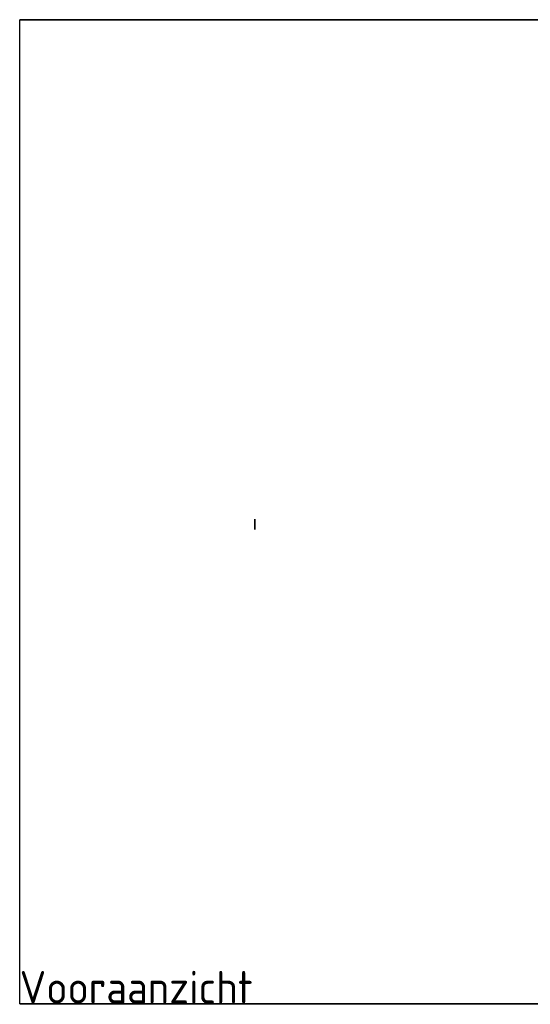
# Model space of a CAD drawing. Header units: millimetres. Extents: x -25643 to 31755, y 8873 to 39332.
# Tile 248 of 256: x 7695 to 9252, y 10627 to 13629. Entities that reach past the tile are written whole.
import ezdxf

# ---------------------------------------------------------------- set-up
doc = ezdxf.new("R2010")
doc.units = ezdxf.units.MM
doc.header["$LTSCALE"] = 20
doc.linetypes.add('2322108', pattern=[7, 5, -2])
doc.layers.add('WL561---_RETOUR', color=5, linetype='2322108')
doc.layers.add('WM$5----_HULPRUIMTE', color=1, linetype='Continuous')
doc.styles.add('STABICAD-050', font='ISOCP.SHX', dxfattribs={"height": 5})
doc.styles.get("Standard").update_dxf_attribs({"font": 'ISOCP'})
doc.styles.add('UNICA_018', font='isocp.shx', dxfattribs={"height": 1.8})

# ---------------------------------------------------------------- blocks, each defined once
blk = doc.blocks.new('*U590')
at = {"color": 0, "linetype": 'Continuous'}
for p, q in [((0, 3000), (4007, 3000)), ((4007, 3000), (0, 3000)), ((0, 3000), (0, 3000)), ((0, 0), (0, 3000)), ((0, 0), (0, 3000)), ((4007, 3000), (4007, 3000)), ((4007, 0), (4007, 3000)), ((4007, 0), (4007, 3000)), ((0, 0), (4007, 0)), ((4007, 0), (4007, 0)), ((4007, 0), (0, 0)), ((0, 0), (0, 0))]:
    blk.add_line(p, q, dxfattribs=at)
at = {"color": 0, "linetype": 'Continuous', "style": 'STABICAD-050'}
blk.add_text('Vooraanzicht', height=100, dxfattribs=at).set_placement((0, 0))
at = {"layer": 'WL561---_RETOUR', "color": 2, "style": 'UNICA_018'}
blk.add_attdef('CODE', (7694.9, 10629.3), '', height=1.8, rotation=90, dxfattribs=at)
blk = doc.blocks.new('luchtpot DN125__1602b5abd9_ed7_1122_2fa41602b5a', base_point=(-200, 0, 763.7))
at = {"extrusion": (1.22465e-16, 1, 0)}
for q in [(-200, 0, 923.1), (-169.8, 0, 891.9)]:
    blk.add_line((-200, 0, 891.9), q, dxfattribs=at)
blk.add_ellipse((-200, 0, 891.9), major_axis=(-69.8, 0), ratio=0.446671, start_param=1.570796, end_param=3.141593, dxfattribs=at)
at = {"layer": 'WL561---_RETOUR', "flags": 1}
blk.add_attdef('DEEPLINK', (8411.7, 11946.9, -4782.4), '', height=0.125, rotation=90, dxfattribs=at)
at = {"layer": 'WL561---_RETOUR', "color": 2, "style": 'UNICA_018'}
blk.add_attdef('CODE', (8411.7, 11946.9, -4982.4), '', height=1.2, dxfattribs=at)
at = {"layer": 'WL561---_RETOUR', "color": 2}
for tag in ['POSITIONCODE', 'SECTIONCODE']:
    blk.add_attdef(tag, (8411.7, 11946.9, -4982.4), '', height=1.2, dxfattribs=at)
at = {"layer": 'WL561---_RETOUR', "color": 1}
blk.add_attdef('PRODUCTCODE', (8411.7, 11946.9, -4982.4), '', height=1.8, dxfattribs=at)

msp = doc.modelspace()

# ---------------------------------------------------------------- block references
at = {"layer": 'WL561---_RETOUR', "linetype": '2322108', "extrusion": (0, 1, 0), "rotation": 90}
msp.add_blockref('luchtpot DN125__1602b5abd9_ed7_1122_2fa41602b5a', (-8411.7, -4982.4, 11946.9), dxfattribs=at)
at = {"layer": 'WM$5----_HULPRUIMTE', "linetype": 'Continuous'}
msp.add_blockref('*U590', (7694.9, 10629.3), dxfattribs=at)

doc.saveas('drawing.dxf')
